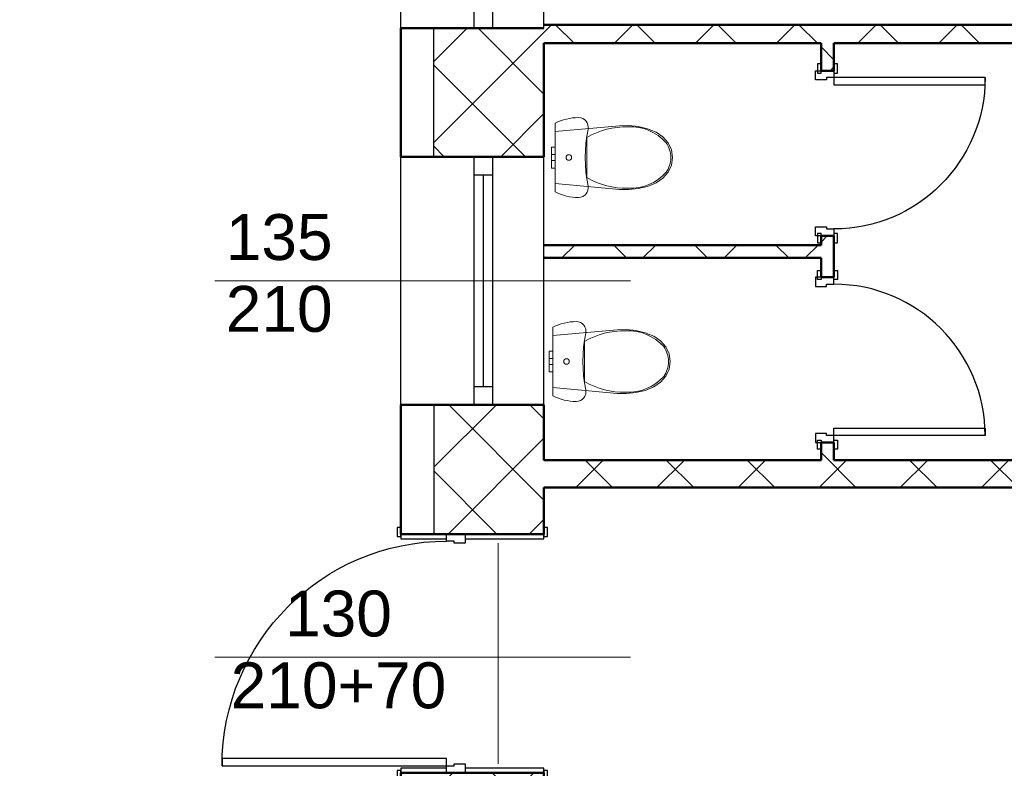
# Model space of a CAD drawing. Header units: millimetres. Extents: x -29624 to 9939, y -6894 to 6495.
# Tile 23 of 243: x -27355 to -26818, y 4919 to 5327. Entities that reach past the tile are written whole.
import ezdxf

# ---------------------------------------------------------------- set-up
doc = ezdxf.new("R2010")
doc.units = ezdxf.units.MM
doc.header["$MEASUREMENT"] = 0
for name, color, linetype in [('2D - Ogólne', 7, 'Continuous'), ('Drzwi Archicad', 7, 'Continuous'), ('Konstrukcja - Ściany zew', 7, 'Continuous'), ('Okna Archicada', 7, 'Continuous'), ('Opisy - Teksty', 7, 'Continuous')]:
    doc.layers.add(name, color=color, linetype=linetype)
for name, color, linetype, lineweight in [('A_sanitarka', 140, 'Continuous', 13), ('A_wymiary', 253, 'Continuous', 9), ('A_ściany istniejące hatch', 82, 'Continuous', 9)]:
    doc.layers.add(name, color=color, linetype=linetype, lineweight=lineweight)
doc.styles.get("Standard").update_dxf_attribs({"font": 'arial.ttf'})
doc.styles.add('STYL_AUTOMATYCZNY_1', font='arial.ttf')
doc.dimstyles.new('1do100', dxfattribs={"dimtxt": 20, "dimasz": 15, "dimexe": 15, "dimexo": 0.625, "dimgap": 6, "dimtad": 1, "dimtxsty": 'Standard', "dimblk": 'ARCHTICK', "dimcen": 2.5, "dimadec": 0, "dimazin": 0, "dimtfac": 1, "dimtmove": 0, "dimatfit": 3, "dimldrblk": 'OBLIQUE', "dimfxl": 15, "dimfxlon": 1, "dimarcsym": 0})

# ---------------------------------------------------------------- blocks, each defined once
blk = doc.blocks.new('Okno 27_2')
at = {"layer": 'Okna Archicada', "color": 7, "linetype": 'Continuous', "lineweight": 25}
for p, q in [((-675, 400), (675, 400)), ((-675, 0), (-575.0000000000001, 0)), ((-575.0000000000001, 0), (-575.0000000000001, -100)), ((-575.0000000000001, 0), (575.0000000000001, 0)), ((575.0000000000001, -100), (575.0000000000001, 0)), ((575.0000000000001, 0), (675, 0)), ((-575.0000000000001, -50), (575.0000000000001, -50)), ((-575.0000000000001, -100), (-675, -100)), ((575.0000000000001, -100), (-575.0000000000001, -100)), ((675, -100), (575.0000000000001, -100)), ((-675, -380), (675, -380))]:
    blk.add_line(p, q, dxfattribs=at)
at = {"layer": 'Okna Archicada', "color": 7, "linetype": 'Continuous', "lineweight": 50}
for p, q in [((-675, 400), (-675, 0)), ((675, 400), (675, 0)), ((-675, 0), (-675, -100)), ((-675, 0), (-675, -100)), ((675, 0), (675, -100)), ((675, 0), (675, -100)), ((-675, -100), (-675, -380)), ((675, -100), (675, -380))]:
    blk.add_line(p, q, dxfattribs=at)
blk = doc.blocks.new('Drzwi metalowe 27_5')
at = {"layer": 'Drzwi Archicad', "color": 7, "linetype": 'Continuous', "lineweight": 25}
for p, q in [((572.0000000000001, 0), (572, 1224)), ((572, 1224), (612, 1224)), ((612, 1224), (612, 0)), ((-687, 250), (-687, 269)), ((-687, 269), (-637, 269)), ((-637, 269), (-637, 250)), ((637, 269), (687, 269)), ((637, 250), (637, 269)), ((687, 269), (687, 250)), ((-637, 250), (-687, 250)), ((-650, 0), (-650, 250)), ((-650, 250), (-625, 250)), ((-625, 250), (-625, 0)), ((625, 0), (625, 250)), ((625, 250), (650, 250)), ((687, 250), (637, 250)), ((650, 250), (650, 0)), ((-625, 0), (-650, 0)), ((-612, 0), (-650, 0)), ((-650, 0), (-650, -100)), ((-612, -40), (-612, 0)), ((612, 0), (572.0000000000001, 0)), ((650, 0), (612, 0)), ((612, 0), (612, -40)), ((650, 0), (625, 0)), ((650, -100), (650, 0)), ((-600, -40), (-612, -40)), ((-600, -100), (-600, -40)), ((612, -40), (600, -40)), ((600, -40), (600, -100)), ((-650, -530), (-650, -100)), ((-650, -100), (-625, -100)), ((-650, -100), (-600, -100)), ((-625, -100), (-625, -530)), ((600, -100), (650, -100)), ((625, -530), (625, -100)), ((625, -100), (650, -100)), ((650, -100), (650, -530)), ((-687, -549), (-687, -530)), ((-687, -530), (-637, -530)), ((-625, -530), (-650, -530)), ((-637, -530), (-637, -549)), ((650, -530), (625, -530)), ((637, -530), (687, -530)), ((637, -549), (637, -530)), ((687, -530), (687, -549)), ((-637, -549), (-687, -549)), ((687, -549), (637, -549))]:
    blk.add_line(p, q, dxfattribs=at)
at = {"layer": 'Drzwi Archicad', "color": 7, "linetype": 'Continuous', "lineweight": 50}
for p, q in [((-650, 250), (-687, 250)), ((-650, 250), (-687, 250)), ((-650, 250), (-650, 0)), ((-650, 250), (-650, 0)), ((-650, 250), (-650, 0)), ((650, 250), (650, 0)), ((650, 250), (650, 0)), ((650, 250), (650, 0)), ((650, 250), (687, 250)), ((650, 250), (687, 250)), ((-650, 0), (-650, -100)), ((-650, 0), (-650, -100)), ((650, 0), (650, -100)), ((650, 0), (650, -100)), ((-650, -100), (-650, -530)), ((-650, -100), (-650, -530)), ((650, -100), (650, -530)), ((650, -100), (650, -530)), ((-650, -530), (-687, -530)), ((-650, -530), (-687, -530)), ((650, -530), (687, -530)), ((650, -530), (687, -530))]:
    blk.add_line(p, q, dxfattribs=at)
at = {"layer": 'Drzwi Archicad', "color": 7, "linetype": 'Continuous', "lineweight": 25}
blk.add_arc((612, 0), 1224, 90, 180, dxfattribs=at)
blk = doc.blocks.new('Ściana_11_1', base_point=(-17472.26123587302, 24720))
at = {"layer": 'Konstrukcja - Ściany zew', "color": 7, "linetype": 'Continuous', "lineweight": 50}
for p, q in [((-18252.26123587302, 20020.96329539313), (-17852.26123587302, 20020.96329539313)), ((-17852.26123587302, 20020.96329539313), (-17752.26123587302, 20020.96329539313)), ((-17752.26123587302, 20020.96329539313), (-17472.26123587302, 20020.96329539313)), ((-18252.26123587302, 19321.1634551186), (-17852.26123587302, 19321.1634551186)), ((-17852.26123587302, 19321.1634551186), (-17752.26123587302, 19321.1634551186)), ((-17752.26123587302, 19321.1634551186), (-17472.26123587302, 19321.1634551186)), ((-18252.26123587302, 17971.1634551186), (-17852.26123587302, 17971.1634551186)), ((-17852.26123587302, 17971.1634551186), (-17752.26123587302, 17971.1634551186)), ((-17752.26123587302, 17971.1634551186), (-17472.26123587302, 17971.1634551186)), ((-18252.26123587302, 17266.36361484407), (-18252.26123587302, 17303.36361484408)), ((-17472.26123587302, 17266.36361484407), (-17472.26123587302, 17303.36361484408)), ((-18252.26123587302, 17266.36361484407), (-18002.26123587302, 17266.36361484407)), ((-18252.26123587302, 17266.36361484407), (-18002.26123587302, 17266.36361484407)), ((-18002.26123587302, 17266.36361484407), (-17902.26123587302, 17266.36361484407)), ((-17902.26123587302, 17266.36361484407), (-17472.26123587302, 17266.36361484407))]:
    blk.add_line(p, q, dxfattribs=at)
at = {"layer": 'Konstrukcja - Ściany zew', "color": 7, "linetype": 'Continuous', "lineweight": 50, "flags": 128}
for points in [[(-18252.26123587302, 20020.96329539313), (-18252.26123587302, 19321.1634551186)], [(-17472.26123587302, 19321.1634551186), (-17472.26123587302, 19939.99999999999)], [(-18252.26123587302, 17971.1634551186), (-18252.26123587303, 17266.36361484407)], [(-17472.26123587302, 17670), (-17472.26123587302, 17971.1634551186)], [(-17472.26123587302, 17266.36361484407), (-17472.26123587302, 17520)]]:
    blk.add_lwpolyline(points, dxfattribs=at)
at = {"layer": 'Drzwi Archicad', "color": 21, "linetype": 'Continuous', "lineweight": 13, "true_color": 0xff9955, "xscale": -1, "zscale": 1000, "rotation": 89.99999999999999}
blk.add_blockref('Drzwi metalowe 27_5', (-18002.26123587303, 16616.36361484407), dxfattribs=at)
at = {"layer": 'Okna Archicada', "color": 21, "linetype": 'Continuous', "lineweight": 13, "true_color": 0xff9955, "zscale": 1000, "rotation": 89.99999999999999}
for p in [(-17852.26123587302, 20695.96329539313), (-17852.26123587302, 18646.1634551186)]:
    blk.add_blockref('Okno 27_2', p, dxfattribs=at)
blk = doc.blocks.new('Ściana_30_1', base_point=(-17472.26123587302, 17520))
at = {"layer": 'Konstrukcja - Ściany zew', "color": 7, "linetype": 'Continuous', "lineweight": 50, "flags": 128}
for points in [[(-15962.26123587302, 17670), (-17472.26123587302, 17670)], [(-13333.26123587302, 17670), (-15892.26123587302, 17670)], [(-17472.26123587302, 17520), (-12902.26123348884, 17520)]]:
    blk.add_lwpolyline(points, dxfattribs=at)
blk = doc.blocks.new('Ściana_110_1', base_point=(-17472.26123587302, 19940))
at = {"layer": 'Konstrukcja - Ściany zew', "color": 7, "linetype": 'Continuous', "lineweight": 50, "flags": 128}
for points in [[(-12872.26126686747, 20040), (-17472.26123587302, 20040)], [(-17472.26123587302, 19940), (-15962.26123587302, 19940)], [(-15892.26123587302, 19940), (-13333.26123587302, 19940)]]:
    blk.add_lwpolyline(points, dxfattribs=at)
blk = doc.blocks.new('Ściana_111_1', base_point=(-17472.26123587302, 18770))
at = {"layer": 'Konstrukcja - Ściany zew', "color": 7, "linetype": 'Continuous', "lineweight": 50, "flags": 128}
for points in [[(-15962.26123587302, 18840), (-17472.26123587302, 18840)], [(-17472.26123587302, 18770), (-15962.26123587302, 18770)]]:
    blk.add_lwpolyline(points, dxfattribs=at)
blk = doc.blocks.new('Drzwi metalowe 27_21')
at = {"layer": 'Drzwi Archicad', "color": 7, "linetype": 'Continuous', "lineweight": 25}
for p, q in [((371.9999999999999, 0), (371.9999999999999, 824)), ((371.9999999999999, 824), (411.9999999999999, 824)), ((411.9999999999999, 824), (411.9999999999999, 0)), ((-487, 0), (-487, 19)), ((-487, 19), (-437, 19)), ((-437, 0), (-487, 0)), ((-412.0000000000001, 0), (-450, 0)), ((-450, 0), (-450, -100)), ((-437, 19), (-437, 0)), ((-412.0000000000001, -40), (-412.0000000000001, 0)), ((411.9999999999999, 0), (371.9999999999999, 0)), ((450, 0), (412.0000000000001, 0)), ((412.0000000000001, 0), (412.0000000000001, -40)), ((437, 19), (487, 19)), ((437, 0), (437, 19)), ((487, 0), (437, 0)), ((450, -100), (450, 0)), ((487, 19), (487, 0)), ((-400, -40), (-412.0000000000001, -40)), ((-400, -100), (-400, -40)), ((412.0000000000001, -40), (400, -40)), ((400, -40), (400, -100)), ((-487, -89.00000000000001), (-487, -70)), ((-487, -70), (-437, -70)), ((-437, -89.00000000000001), (-487, -89.00000000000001)), ((-450, -100), (-400, -100)), ((-437, -70), (-437, -89.00000000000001)), ((400, -100), (450, -100)), ((437, -70), (487, -70)), ((437, -89.00000000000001), (437, -70)), ((487, -89.00000000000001), (437, -89.00000000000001)), ((487, -70), (487, -89.00000000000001))]:
    blk.add_line(p, q, dxfattribs=at)
at = {"layer": 'Drzwi Archicad', "color": 7, "linetype": 'Continuous', "lineweight": 50}
for p, q in [((-450, 0), (-487, 0)), ((-450, 0), (-487, 0)), ((-450, 0), (-450, -70)), ((-450, 0), (-450, -70)), ((450, 0), (450, -70)), ((450, 0), (450, -70)), ((450, 0), (487, 0)), ((450, 0), (487, 0)), ((-450, -70), (-487, -70)), ((-450, -70), (-487, -70)), ((450, -70), (487, -70)), ((450, -70), (487, -70))]:
    blk.add_line(p, q, dxfattribs=at)
at = {"layer": 'Drzwi Archicad', "color": 7, "linetype": 'Continuous', "lineweight": 25}
blk.add_arc((411.9999999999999, 0), 824, 90, 180, dxfattribs=at)
blk = doc.blocks.new('Ściana_112_1', base_point=(-15962.26123587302, 19940))
at = {"layer": 'Konstrukcja - Ściany zew', "color": 7, "linetype": 'Continuous', "lineweight": 50}
for p, q in [((-15962.26123587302, 19789.96846352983), (-15962.26123587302, 19826.96846352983)), ((-15892.26123587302, 19789.96846352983), (-15892.26123587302, 19826.96846352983)), ((-15892.26123587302, 19789.96846352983), (-15962.26123587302, 19789.96846352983)), ((-15962.26123587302, 18889.96846352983), (-15962.26123587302, 18852.96846352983)), ((-15892.26123587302, 18889.96846352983), (-15962.26123587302, 18889.96846352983)), ((-15892.26123587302, 18889.96846352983), (-15892.26123587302, 18852.96846352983)), ((-15962.26123587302, 18665.18931810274), (-15962.26123587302, 18702.18931810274)), ((-15892.26123587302, 18665.18931810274), (-15892.26123587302, 18702.18931810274)), ((-15892.26123587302, 18665.18931810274), (-15962.26123587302, 18665.18931810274)), ((-15962.26123587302, 17765.18931810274), (-15962.26123587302, 17728.18931810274)), ((-15892.26123587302, 17765.18931810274), (-15962.26123587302, 17765.18931810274)), ((-15892.26123587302, 17765.18931810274), (-15892.26123587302, 17728.18931810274))]:
    blk.add_line(p, q, dxfattribs=at)
at = {"layer": 'Konstrukcja - Ściany zew', "color": 7, "linetype": 'Continuous', "lineweight": 50, "flags": 128}
for points in [[(-15962.26123587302, 19940), (-15962.26123587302, 19789.96844750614)], [(-15892.26123587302, 19789.96844750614), (-15892.26123587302, 19940)], [(-15962.26123587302, 18889.96845480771), (-15962.26123587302, 18840)], [(-15892.26123587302, 18665.189312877), (-15892.26123587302, 18889.96845480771)], [(-15962.26123587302, 18770), (-15962.26123587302, 18665.189312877)], [(-15962.26123587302, 17765.18932017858), (-15962.26123587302, 17670)], [(-15892.26123587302, 17670), (-15892.26123587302, 17765.18932017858)]]:
    blk.add_lwpolyline(points, dxfattribs=at)
at = {"layer": 'Drzwi Archicad', "color": 21, "linetype": 'Continuous', "lineweight": 13, "true_color": 0xff9955, "xscale": -1, "zscale": 1000, "rotation": 270}
blk.add_blockref('Drzwi metalowe 27_21', (-15892.26123587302, 19339.96846352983), dxfattribs=at)
at = {"layer": 'Drzwi Archicad', "color": 21, "linetype": 'Continuous', "lineweight": 13, "true_color": 0xff9955, "zscale": 1000, "rotation": 270}
blk.add_blockref('Drzwi metalowe 27_21', (-15892.26123587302, 18215.18931810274), dxfattribs=at)
blk = doc.blocks.new('_ArchTick')
at = {"color": 0, "linetype": 'ByBlock', "const_width": 0.15}
blk.add_lwpolyline([(-0.5, -0.5), (0.5, 0.5)], dxfattribs=at)
blk = doc.blocks.new('*D1294')
at = {"layer": 'A_wymiary', "color": 0, "lineweight": -2, "transparency": 16777216}
for p, q in [((-27531.48218655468, 5870.323442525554), (-27561.48218655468, 5870.323442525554)), ((-27546.48218655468, 5870.323442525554), (-27546.48218655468, 2502.323442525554)), ((-27531.48218655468, 2502.323442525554), (-27561.48218655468, 2502.323442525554))]:
    blk.add_line(p, q, dxfattribs=at)
at = {"layer": 'Defpoints', "color": 0, "transparency": 16777216}
for p in [(-27147.05965633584, 5870.323442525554), (-27546.48218655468, 2502.323442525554), (-27087.05965633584, 2502.323442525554)]:
    blk.add_point(p, dxfattribs=at)
at = {"layer": 'A_wymiary', "color": 0, "lineweight": -2, "transparency": 16777216, "xscale": 15, "yscale": 15, "zscale": 15}
for p, rotation in [((-27546.48218655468, 5870.323442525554), 90), ((-27546.48218655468, 2502.323442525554), 270)]:
    blk.add_blockref('_ArchTick', p, dxfattribs=dict(at, rotation=rotation))
at = {"layer": 'A_wymiary', "color": 0, "transparency": 16777216, "insert": (-27562.70046759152, 4186.312638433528), "char_height": 20, "attachment_point": 5, "rotation": 90}
blk.add_mtext('{\\fArial|b0|i0|c238|p34;3368}', dxfattribs=at)
blk = doc.blocks.new('_Oblique')
at = {"color": 0, "linetype": 'ByBlock', "lineweight": -2}
blk.add_line((-0.5, -0.5), (0.5, 0.5), dxfattribs=at)
blk = doc.blocks.new('*D1295')
at = {"layer": 'A_wymiary', "color": 0, "lineweight": -2, "transparency": 16777216}
for p, q in [((-27147.05965633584, 6160.845450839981), (-27147.05965633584, 6190.845450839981)), ((-23199.05965633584, 6160.845450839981), (-23199.05965633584, 6190.845450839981)), ((-27147.05965633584, 6175.845450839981), (-23199.05965633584, 6175.845450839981))]:
    blk.add_line(p, q, dxfattribs=at)
at = {"layer": 'Defpoints', "color": 0, "transparency": 16777216}
for p in [(-23199.05965633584, 6175.845450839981), (-27147.05965633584, 5852.323442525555), (-23199.05965633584, 4880.323442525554)]:
    blk.add_point(p, dxfattribs=at)
at = {"layer": 'A_wymiary', "color": 0, "lineweight": -2, "transparency": 16777216, "xscale": 15, "yscale": 15, "zscale": 15, "rotation": 180}
blk.add_blockref('_ArchTick', (-27147.05965633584, 6175.845450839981), dxfattribs=at)
at = {"layer": 'A_wymiary', "color": 0, "lineweight": -2, "transparency": 16777216, "xscale": 15, "yscale": 15, "zscale": 15}
blk.add_blockref('_ArchTick', (-23199.05965633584, 6175.845450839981), dxfattribs=at)
at = {"layer": 'A_wymiary', "color": 0, "transparency": 16777216, "insert": (-25173.0704544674, 6192.063731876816), "char_height": 20, "attachment_point": 5}
blk.add_mtext('3948', dxfattribs=at)
blk = doc.blocks.new('WC 27')
for p, q in [((-57.00000000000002, 19.99999999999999), (-40.30508652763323, 19.99999999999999)), ((-57.00000000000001, -1.396097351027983e-14), (-57.00000000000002, 19.99999999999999)), ((-40.30508652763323, 19.99999999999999), (-16, 19.99999999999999)), ((-16.00000000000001, 20), (-11.31370849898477, 20)), ((-16, -3.918869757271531e-15), (-16.00000000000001, 20)), ((-11.31370849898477, 20), (-5.204170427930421e-15, 20)), ((-5.204170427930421e-15, 20), (11.31370849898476, 20)), ((0, -9.797174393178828e-16), (11.31370849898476, 2.078294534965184e-15)), ((11.31370849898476, 20), (16, 20)), ((11.31370849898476, 2.078294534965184e-15), (16, 3.918869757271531e-15)), ((16, 3.918869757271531e-15), (16, 20)), ((16, 20), (40.30508652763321, 20.00000000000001)), ((16, 8.344386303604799e-16), (40.30508652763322, 7.403924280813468e-15)), ((40.30508652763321, 20.00000000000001), (57.00000000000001, 20.00000000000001)), ((40.30508652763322, 7.403924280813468e-15), (57.00000000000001, 1.396097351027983e-14)), ((57.00000000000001, 1.396097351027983e-14), (57.00000000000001, 20.00000000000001)), ((-57.00000000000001, -1.396097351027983e-14), (-40.30508652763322, -1.233987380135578e-14)), ((-40.30508652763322, -1.233987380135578e-14), (-16, -7.003300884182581e-15)), ((-16, -3.918869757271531e-15), (-11.31370849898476, -3.463824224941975e-15)), ((-11.31370849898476, -3.463824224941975e-15), (0, -9.797174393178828e-16)), ((0, -173.043128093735), (-108.9414490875, -173.043128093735)), ((108.94192722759, -173.0439845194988), (0, -173.043128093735))]:
    blk.add_line(p, q)
at = {"flags": 128}
for points in [[(-186.7682631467, 0), (-193.8693581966, -15.0746413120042), (-200.0738475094, -30.5397014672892), (-205.3603698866, -46.34193640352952), (-209.7107245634, -62.42694121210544), (-213.1099338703, -78.73933744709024), (-215.5462948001, -95.22296378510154), (-217.0114192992, -111.8210693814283), (-217.5002631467, -128.4765092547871), (-216.2173727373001, -140.0108815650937), (-212.4322594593, -150.9820926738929), (-206.3296959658, -160.8545761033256), (-198.2075826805, -169.1464004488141), (-188.4624056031, -175.4527951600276), (-177.5698815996, -179.4659096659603), (-166.0617359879, -180.989841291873), (-154.4997460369, -179.9501983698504), (-116.2154201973, -173.1684674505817), (-77.63938685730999, -168.3121815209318), (-38.86847430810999, -165.3935301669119), (0, -164.4198393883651), (38.86847430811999, -165.3935301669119), (77.63938685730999, -168.3121815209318), (116.2154201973, -173.1684674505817), (154.4997460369, -179.9501983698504), (166.0617359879, -180.989841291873), (177.5698815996, -179.4659096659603), (188.4624056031, -175.4527951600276), (198.2075826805, -169.1464004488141), (206.3296959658, -160.8545761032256), (212.4322594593, -150.9820926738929), (216.2173727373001, -140.0108815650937), (217.5002631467, -128.4765092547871), (217.0114192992, -111.8210693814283), (215.5462948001, -95.22296378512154), (213.1099338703, -78.73933744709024), (209.7107245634, -62.42694121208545), (205.3603698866, -46.34193640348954), (200.0738475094, -30.53970146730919), (193.8693581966, -15.0746413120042), (186.7682631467, 0)], [(-169.4236422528, -453.4253930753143), (-157.0185212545, -503.1720699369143), (-137.9976229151, -550.1101050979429), (-112.3998459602, -587.3056767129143), (-79.35704269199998, -615.8237892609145), (-41.04853310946, -633.7835462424), (0, -640.0005631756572), (41.04853310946, -633.7835462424), (79.35704269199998, -615.8237892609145), (112.3998459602, -587.3056767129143), (137.9976229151, -550.1101050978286), (157.0185212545, -503.1720699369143), (169.4236422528, -453.4253930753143), (174.911377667, -402.0795756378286), (173.3483030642, -350.3829989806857), (140.9747959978, 0), (-140.9747959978, 0), (-173.3483030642, -350.3829989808), (-174.911377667, -402.0795756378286)]]:
    blk.add_lwpolyline(points, close=True, dxfattribs=at)
blk.add_ellipse((0, -74.97928748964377), major_axis=(15.00000000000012, 0), ratio=0.9997238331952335)
for centre, major_axis, ratio, start_param, end_param in [((258.0954531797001, -387.9368792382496), (2.605531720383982e-14, 425.5156216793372), 0.999376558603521, 1.04139159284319, 1.594412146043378), ((-258.0954531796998, -387.9368792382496), (2.605531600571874e-14, 425.515602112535), 0.999376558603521, 4.688770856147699, 5.241791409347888), ((89.46048916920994, -412.3034721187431), (1.574013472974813e-14, 257.0559077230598), 0.999376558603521, 1.515065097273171, 2.415653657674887), ((-89.46048916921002, -412.3034721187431), (1.574012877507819e-14, 257.0558104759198), 0.999376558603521, 3.867527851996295, 4.76811641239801), ((0.8128152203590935, -492.7552085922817), (8.48730025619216e-15, 138.6081319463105), 0.9993765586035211, 2.509088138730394, 3.135731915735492), ((-0.8118348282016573, -492.7582364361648), (8.487114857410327e-15, 138.6051041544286), 0.9993765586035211, 3.147453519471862, 3.774097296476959)]:
    blk.add_ellipse(centre, major_axis=major_axis, ratio=ratio, start_param=start_param, end_param=end_param)

msp = doc.modelspace()

# ---------------------------------------------------------------- hatches: boundary and pattern name
at = {"layer": 'A_ściany istniejące hatch'}
h = msp.add_hatch(dxfattribs=at)
h.set_pattern_fill('NET', color=256, scale=250, angle=45)
h.set_pattern_definition([(45, (7385.571392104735, 0), (-22.09708691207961, 22.09708691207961), []), (135, (7385.571392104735, 0), (-22.09708691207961, -22.09708691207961), [])])
h.paths.add_polyline_path([(-24601.05965633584, 5156.323444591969), (-24559.05965633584, 5156.323441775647), (-24559.05965633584, 4894.323442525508), (-24349.05965633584, 4894.323442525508), (-24349.05965633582, 4852.323442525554), (-24601.05965633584, 4852.323442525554)], flags=16)
h.paths.add_polyline_path([(-24007.05800551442, 4880.323442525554), (-24007.05800551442, 4820.323442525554), (-24127.05965633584, 4820.323442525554), (-24127.05965633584, 4660.323442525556), (-24187.05965633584, 4660.323442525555), (-24187.05965633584, 4852.323442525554), (-24229.05965633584, 4852.323442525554), (-24229.05965633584, 4894.323442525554), (-24225.05965633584, 4894.323442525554), (-24225.05965633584, 5553.323442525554), (-24559.05965633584, 5553.323442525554), (-24559.05965633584, 5507.323442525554), (-24601.05965633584, 5507.323442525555), (-24601.05965633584, 5597.323442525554), (-24143.05965633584, 5597.323442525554), (-24143.05965931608, 5553.323442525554), (-24181.05965633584, 5553.323442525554), (-24181.05965633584, 4880.323442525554)], flags=17)
h.paths.add_polyline_path([(-23403.05965633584, 4880.323442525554), (-23261.05965633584, 4880.323442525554), (-23261.05965633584, 4942.323442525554), (-23217.05965633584, 4942.323442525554), (-23217.05965633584, 4657.323445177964), (-23277.05965633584, 4657.323445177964), (-23277.05965633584, 4820.323442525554), (-23403.05965633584, 4820.323442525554)], flags=17)
h.paths.add_polyline_path([(-23360.05965633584, 4000.323442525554), (-23277.05965633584, 4000.323442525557), (-23277.05965633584, 4115.323445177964), (-23217.05965633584, 4115.323445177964), (-23217.05965633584, 3942.323442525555), (-23277.05965633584, 3942.323442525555), (-23277.05965633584, 3975.323442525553), (-23360.05965633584, 3975.323442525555)], flags=17)
h.paths.add_polyline_path([(-23717.05965633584, 4570.323442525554), (-23687.05965633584, 4570.323442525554), (-23687.05965633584, 4540.323442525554), (-23717.05965633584, 4540.323442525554)], flags=17)
h.paths.add_polyline_path([(-23717.05965633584, 4276.323442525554), (-23687.05965633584, 4276.323442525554), (-23687.05965633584, 4306.323442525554), (-23717.05965633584, 4306.323442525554)], flags=17)
h.paths.add_polyline_path([(-24205.05965633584, 2730.323442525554), (-24145.05965633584, 2730.323442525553), (-24145.05965633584, 2570.323442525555), (-23907.05965633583, 2570.323442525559), (-23907.05965633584, 2750.323442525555), (-23847.05965633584, 2750.323442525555), (-23847.05965633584, 2570.323442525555), (-23277.05965633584, 2570.323442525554), (-23277.05965633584, 2720.323442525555), (-23217.05965633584, 2720.323442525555), (-23217.05965633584, 2510.323442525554), (-24205.05965633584, 2510.323442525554)])
h.paths.add_polyline_path([(-26687.05965227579, 5880.323442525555), (-26474.05965633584, 5880.32344487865), (-26474.05966137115, 5974.357659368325), (-26449.05965901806, 5974.35765319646), (-26449.05965901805, 5855.323442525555), (-26687.05965227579, 5855.323442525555)], flags=17)
h.paths.add_polyline_path([(-26054.05965633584, 5854.668952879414), (-26019.05965633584, 5854.668952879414), (-26019.05965633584, 5974.35765319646), (-26054.05965633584, 5974.35765319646)], flags=17)
h.paths.add_polyline_path([(-25764.05965630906, 4030.323442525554), (-25694.05966801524, 4030.323442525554), (-25694.05966801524, 3970.323442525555), (-25764.05965630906, 3970.323442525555)], flags=17)
h.paths.add_polyline_path([(-25354.05965630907, 4030.323442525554), (-25284.05965630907, 4030.323442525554), (-25284.05965630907, 3970.323442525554), (-25354.05965630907, 3970.323442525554)], flags=17)
h.paths.add_polyline_path([(-24913.05965630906, 4030.323442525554), (-24845.05966801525, 4030.323442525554), (-24845.05966801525, 3970.323442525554), (-24913.05965630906, 3970.323442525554)], flags=17)
h.paths.add_polyline_path([(-24710.05965630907, 4030.323442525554), (-24629.05966801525, 4030.323442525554), (-24629.05966801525, 3970.323442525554), (-24710.05965630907, 3970.323442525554)], flags=17)
h.paths.add_polyline_path([(-24127.05965633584, 4530.323438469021), (-24187.05965633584, 4530.323438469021), (-24187.05965633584, 4454.323442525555), (-24127.05965633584, 4454.323442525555)], flags=17)
h.paths.add_polyline_path([(-24559.05965633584, 5377.323440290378), (-24601.05965633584, 5377.323440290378), (-24601.05965633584, 5286.323444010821), (-24559.05965633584, 5286.323444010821)], flags=16)
h.paths.add_polyline_path([(-24013.05965633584, 5597.323442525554), (-23879.05965633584, 5597.323442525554), (-23879.05965633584, 5553.323442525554), (-24013.05965633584, 5553.323442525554)], flags=17)
h.paths.add_polyline_path([(-23261.05965633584, 5277.323444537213), (-23217.05965633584, 5277.323444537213), (-23217.05965633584, 5352.323442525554), (-23261.05965633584, 5352.323442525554)], flags=17)
h.paths.add_polyline_path([(-23261.05965633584, 5072.323442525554), (-23217.05965633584, 5072.323442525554), (-23217.05965633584, 5147.323442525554), (-23261.05965633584, 5147.323442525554)], flags=17)
h.paths.add_polyline_path([(-23277.05965633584, 4451.32344741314), (-23217.05965633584, 4451.32344741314), (-23217.05965633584, 4527.323445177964), (-23277.05965633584, 4527.323445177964)], flags=17)
h.paths.add_polyline_path([(-23277.05965633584, 4245.32344741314), (-23217.05965633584, 4245.32344741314), (-23217.05965633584, 4321.323445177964), (-23277.05965633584, 4321.323445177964)], flags=17)
h.paths.add_polyline_path([(-23277.05965633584, 3737.323444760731), (-23217.05965633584, 3737.323444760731), (-23217.05965633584, 3812.323442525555), (-23277.05965633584, 3812.323442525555)], flags=17)
h.paths.add_polyline_path([(-23277.05965633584, 3532.323444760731), (-23217.05965633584, 3532.323444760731), (-23217.05965633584, 3607.323442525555), (-23277.05965633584, 3607.323442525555)], flags=17)
h.paths.add_polyline_path([(-23277.05965633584, 3060.32344476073), (-23217.05965633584, 3060.32344476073), (-23217.05965633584, 3130.323442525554), (-23277.05965633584, 3130.323442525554)], flags=17)
h.paths.add_polyline_path([(-23217.05965633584, 2855.323442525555), (-23277.05965633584, 2855.323442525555), (-23277.05965633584, 2925.323442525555), (-23217.05965633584, 2925.323442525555)], flags=17)
h.paths.add_polyline_path([(-24502.05965659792, 2970.323442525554), (-24432.05965633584, 2970.323442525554), (-24432.05965633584, 2910.323442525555), (-24502.05965659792, 2910.323442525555)], flags=17)
h.paths.add_polyline_path([(-24707.05965633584, 2910.323442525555), (-24637.05965633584, 2910.323442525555), (-24637.05965633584, 2970.323442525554), (-24707.05965633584, 2970.323442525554)], flags=17)
h.paths.add_polyline_path([(-24912.05965659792, 2970.323442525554), (-24842.05965633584, 2970.323442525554), (-24842.05965633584, 2910.323442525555), (-24912.05965659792, 2910.323442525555)], flags=17)
h.paths.add_polyline_path([(-25169.05965633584, 2910.323442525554), (-25047.05966804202, 2910.323442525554), (-25047.05966804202, 2970.323442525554), (-25169.05965633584, 2970.323442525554)], flags=17)
h.paths.add_polyline_path([(-25374.05965659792, 2970.323442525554), (-25304.05965633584, 2970.323442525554), (-25304.05965633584, 2910.323442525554), (-25374.05965659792, 2910.323442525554)], flags=17)
h.paths.add_polyline_path([(-25579.05965633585, 2910.323442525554), (-25509.05965633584, 2910.323442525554), (-25509.05965633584, 2970.323442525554), (-25579.05965633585, 2970.323442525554)], flags=17)
h.paths.add_polyline_path([(-25784.05965659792, 2970.323442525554), (-25714.05965633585, 2970.323442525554), (-25714.05965633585, 2910.323442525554), (-25784.05965659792, 2910.323442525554)], flags=17)
h.paths.add_polyline_path([(-23895.05965633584, 2970.323442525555), (-23981.55965633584, 2970.323442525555), (-23981.54424533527, 2910.323442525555), (-23907.05965633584, 2910.323442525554), (-23907.05965633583, 2860.323442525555), (-23847.05965633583, 2860.323442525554), (-23847.05965633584, 3103.823442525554), (-23895.05965633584, 3103.823442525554)], flags=17)
h.paths.add_polyline_path([(-24091.55965633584, 2970.323442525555), (-24091.54424533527, 2910.323442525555), (-24145.05965633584, 2910.323442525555), (-24145.05965633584, 2870.323442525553), (-24205.05965633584, 2870.323442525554), (-24205.05965633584, 2910.323442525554), (-24297.05965633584, 2910.323442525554), (-24297.05965633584, 2970.323442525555)], flags=17)
h.paths.add_polyline_path([(-26079.05965633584, 2864.323442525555), (-26019.05965633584, 2864.323442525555), (-26019.05965633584, 2910.323442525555), (-25919.05965633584, 2910.323442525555), (-25919.05966804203, 2970.323442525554), (-26079.05965633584, 2970.323442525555)], flags=17)
h.paths.add_polyline_path([(-24289.05965630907, 4030.323442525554), (-24187.05965633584, 4030.323442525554), (-24187.05965633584, 4324.323442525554), (-24127.05965633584, 4324.32343846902), (-24127.05965633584, 4000.323442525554), (-24110.05965633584, 4000.323442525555), (-24110.05965633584, 3975.323442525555), (-24127.05965633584, 3975.323442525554), (-24127.05965633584, 3620.323442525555), (-24100.05965633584, 3620.323442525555), (-24100.05965633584, 3540.323442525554), (-24127.05965633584, 3540.323442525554), (-24127.05965633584, 3320.323442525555), (-24302.55965633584, 3320.323442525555), (-24302.55965633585, 3368.323442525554), (-24167.05965633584, 3368.323442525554), (-24167.05965633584, 3970.323442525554), (-24289.05965657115, 3970.323442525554)], flags=17)
h.paths.add_polyline_path([(-24494.05965630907, 4030.323442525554), (-24424.05965630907, 4030.323442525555), (-24424.05965630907, 3970.323442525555), (-24457.05965633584, 3970.323442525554), (-24457.05965633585, 3804.323442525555), (-24489.05965633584, 3804.323445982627), (-24489.05965633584, 3970.323442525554), (-24494.05965630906, 3970.323442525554)], flags=17)
h.paths.add_polyline_path([(-24736.05965633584, 3368.323442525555), (-24489.05965633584, 3368.323442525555), (-24489.05965633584, 3518.323447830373), (-24457.05965633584, 3518.3234443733), (-24457.05965633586, 3368.323442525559), (-24412.55965633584, 3368.323442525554), (-24412.55965633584, 3320.323442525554), (-24736.05965633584, 3320.323442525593)], flags=17)
h.paths.add_polyline_path([(-25725.05965633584, 3368.323442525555), (-25725.05965633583, 3320.323442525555), (-25485.05965633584, 3320.323442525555), (-25485.05965633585, 3368.323442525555), (-25489.05965630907, 3368.323442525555), (-25489.05965630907, 3460.323442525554), (-25517.05965630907, 3460.323442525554), (-25517.05965630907, 3368.323442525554)], flags=17)
h.paths.add_polyline_path([(-26079.05965633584, 4061.323442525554), (-26019.05965633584, 4061.323442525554), (-26019.05965633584, 4030.323442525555), (-25899.05965630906, 4030.323442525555), (-25899.05966801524, 3970.323442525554), (-26039.05965633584, 3970.323442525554), (-26039.05965633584, 3368.323442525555), (-25835.05965633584, 3368.323442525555), (-25835.05965633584, 3320.323442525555), (-26079.05965633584, 3320.323442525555)], flags=17)
h.paths.add_polyline_path([(-26019.05965633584, 4357.738516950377), (-26079.05965633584, 4357.738516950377), (-26079.05965633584, 4201.323453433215), (-26019.05965633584, 4201.323453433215)], flags=17)
h.paths.add_polyline_path([(-26019.05965633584, 4572.297004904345), (-26079.05965633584, 4572.297004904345), (-26079.05965633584, 4492.738518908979), (-26019.05965633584, 4492.738518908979)], flags=17)
h.paths.add_polyline_path([(-26019.05965633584, 4787.323442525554), (-26079.05965633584, 4787.323442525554), (-26079.05965633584, 4707.297013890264), (-26019.05965633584, 4707.297013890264)], flags=17)
h.paths.add_polyline_path([(-26019.05965633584, 5107.323442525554), (-26079.05965633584, 5107.323442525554), (-26079.05965633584, 4922.323442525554), (-26019.05965633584, 4922.323442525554)], flags=17)
h.paths.add_polyline_path([(-26019.05965633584, 5312.323442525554), (-26079.05965633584, 5312.323442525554), (-26079.05965633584, 5242.323455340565), (-26019.05965633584, 5242.323455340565)], flags=17)
h.paths.add_polyline_path([(-26019.05965633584, 5527.323442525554), (-26079.05965633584, 5527.323442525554), (-26079.05965633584, 5447.323442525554), (-26019.05965633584, 5447.323442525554)], flags=17)
h.paths.add_polyline_path([(-27069.05965633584, 5252.439788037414), (-27129.05965633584, 5252.439788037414), (-27129.05965633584, 5322.419772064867), (-27069.05965633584, 5322.419772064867), (-27069.05965633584, 5324.323442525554), (-26609.05965633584, 5324.323442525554), (-26609.05965633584, 5314.323442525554), (-26640.15965633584, 5314.323442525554), (-26640.15965633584, 5238.323442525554), (-26655.15965633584, 5238.323442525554), (-26655.15965633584, 5314.323442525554), (-26911.05965633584, 5314.323442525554), (-26911.05965633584, 5299.320287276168), (-26918.05965633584, 5299.320287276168), (-26918.05965633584, 5314.323442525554), (-27069.05965633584, 5314.323442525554)])
h.paths.add_polyline_path([(-27069.05965633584, 5197.323442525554), (-27069.05965633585, 5204.323442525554), (-26918.05965633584, 5204.323442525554), (-26918.05965633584, 5209.320288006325), (-26911.05965633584, 5209.320288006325), (-26911.05965633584, 5186.842374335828), (-26918.05965633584, 5186.842373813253), (-26918.05965633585, 5197.323442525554)], flags=17)
h.paths.add_polyline_path([(-27129.05965633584, 5117.439788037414), (-27069.05965633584, 5117.439788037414), (-27069.05965633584, 5087.323442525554), (-26918.05965633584, 5087.323442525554), (-26918.05965633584, 5096.842374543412), (-26911.05965633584, 5096.842374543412), (-26911.05965633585, 5087.323442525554), (-26655.15965633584, 5087.323442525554), (-26655.15965633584, 5143.323442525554), (-26640.15965633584, 5143.323442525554), (-26640.15965633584, 5087.323442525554), (-26612.05965609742, 5087.323442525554), (-26612.05965633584, 5072.323442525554), (-27069.05965633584, 5072.323442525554), (-27069.05965633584, 5046.959804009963), (-27129.05965633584, 5046.959804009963)])
h.paths.add_polyline_path([(-27129.05965633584, 4916.959804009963), (-27069.05965633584, 4916.959804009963), (-27069.05965633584, 4872.323442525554), (-26477.05965633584, 4872.323442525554), (-26477.05965633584, 4889.588796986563), (-26429.05965633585, 4889.588796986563), (-26429.05965633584, 4560.322612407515), (-26477.05965633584, 4560.322612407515), (-26477.05965633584, 4832.323442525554), (-27069.05965633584, 4832.323442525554), (-27069.05965633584, 4754.452296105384), (-27129.05965633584, 4754.452296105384)])
h.paths.add_polyline_path([(-27129.05965633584, 4414.472312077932), (-27069.05965633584, 4414.472312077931), (-27069.05965633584, 4392.323442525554), (-26477.05965633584, 4392.323442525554), (-26477.05965633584, 4450.322612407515), (-26429.05965633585, 4450.322612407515), (-26429.05965633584, 4053.322612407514), (-26477.05965633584, 4053.322612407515), (-26477.05965633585, 4367.323442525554), (-27069.05965633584, 4367.323442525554), (-27069.05965633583, 4344.256026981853), (-27129.05965633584, 4344.256026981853)])
h.paths.add_polyline_path([(-27129.05965633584, 4000.125357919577), (-27069.05965633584, 4000.125357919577), (-27069.05965633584, 3930.323442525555), (-26477.05965633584, 3930.323442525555), (-26477.05965633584, 3943.322612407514), (-26429.05965633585, 3943.322612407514), (-26429.05965633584, 3884.684373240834), (-26477.05965633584, 3884.684373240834), (-26477.05965633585, 3887.323442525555), (-27069.05965633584, 3887.323442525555), (-27069.05965633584, 3835.125357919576), (-27129.05965633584, 3835.125357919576)])
h.paths.add_polyline_path([(-27129.05965633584, 3700.125357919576), (-27069.05965633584, 3700.125357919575), (-27069.05965633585, 3645.543180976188), (-27010.05965633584, 3645.543180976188), (-27010.05965633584, 3787.240861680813), (-27000.69587569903, 3787.240861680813), (-27000.69587692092, 3781.240861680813), (-27004.05965633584, 3781.240861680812), (-27004.05965633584, 3645.543180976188), (-26907.05965633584, 3645.543180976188), (-26907.05965633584, 3781.240861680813), (-26911.69587692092, 3781.240861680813), (-26911.69587692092, 3787.240861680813), (-26896.5144484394, 3787.240861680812), (-26896.5144484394, 3781.240861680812), (-26901.05965633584, 3781.240861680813), (-26901.05965633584, 3645.543180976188), (-26804.05965633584, 3645.543180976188), (-26804.05965633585, 3781.240861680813), (-26807.5144484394, 3781.240861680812), (-26807.51444953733, 3787.240861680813), (-26798.05965633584, 3787.240861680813), (-26798.05965633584, 3752.240861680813), (-26793.88796868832, 3752.240861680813), (-26793.88796868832, 3746.240861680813), (-26798.05965633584, 3746.240861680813), (-26798.05965633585, 3645.543180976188), (-26630.05965633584, 3645.543180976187), (-26630.05965633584, 3746.240861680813), (-26704.88796654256, 3746.240861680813), (-26704.88796753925, 3752.240861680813), (-26624.05965633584, 3752.240861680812), (-26624.05965633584, 3645.543180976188), (-26477.05965633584, 3645.543180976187), (-26477.05965633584, 3774.684373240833), (-26429.05965633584, 3774.684373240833), (-26429.05965633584, 3627.829504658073), (-26477.05965633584, 3627.829504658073), (-26477.05965633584, 3630.543180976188), (-26624.05965633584, 3630.543180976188), (-26624.05965633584, 3588.24317934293), (-26630.05965633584, 3588.243180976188), (-26630.05965633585, 3630.543180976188), (-27069.05965633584, 3630.543180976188), (-27129.05965633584, 3630.543180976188)])
h.paths.add_polyline_path([(-27129.05965633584, 4549.472312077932), (-27069.05965633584, 4549.472312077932), (-27069.05965633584, 4619.452296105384), (-27129.05965633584, 4619.452296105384)])
h.paths.add_polyline_path([(-27129.05965633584, 4135.125357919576), (-27069.05965633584, 4135.125357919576), (-27069.05965633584, 4209.256026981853), (-27129.05965633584, 4209.256026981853)], flags=17)
h.paths.add_polyline_path([(-27129.05965633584, 3425.563196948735), (-27069.05965633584, 3425.563196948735), (-27069.05965633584, 3495.543180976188), (-27129.05965633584, 3495.543180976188)], flags=17)
h.paths.add_polyline_path([(-27129.05965633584, 3220.583212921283), (-27129.05965633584, 3290.563196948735), (-27069.05965633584, 3290.563196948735), (-27069.05965633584, 3280.563196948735), (-27022.05965633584, 3280.563196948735), (-27022.05965633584, 3451.543196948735), (-27010.8489369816, 3451.543196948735), (-27010.8489369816, 3445.543196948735), (-27016.05965633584, 3445.543196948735), (-27016.05965633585, 3280.563196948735), (-26917.05965633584, 3280.563196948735), (-26917.05965633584, 3445.543196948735), (-26921.84893456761, 3445.543196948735), (-26921.84893456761, 3451.543196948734), (-26906.54779697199, 3451.543196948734), (-26906.54779697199, 3445.543196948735), (-26911.05965633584, 3445.543196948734), (-26911.05965633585, 3280.563196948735), (-26814.05965633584, 3280.563196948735), (-26814.05965633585, 3445.543196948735), (-26817.54779522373, 3445.543196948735), (-26817.54779826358, 3451.543196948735), (-26803.51444971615, 3451.543196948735), (-26803.5144484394, 3445.543196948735), (-26808.05965633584, 3445.543196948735), (-26808.05965633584, 3280.563196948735), (-26711.05965633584, 3280.563196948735), (-26711.05965633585, 3445.543196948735), (-26714.5144484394, 3445.543196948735), (-26714.5144484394, 3451.543196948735), (-26711.05965633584, 3451.543196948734), (-26711.05965633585, 3495.543180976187), (-26630.05965633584, 3495.543180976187), (-26630.05965633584, 3499.243179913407), (-26624.05965633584, 3499.243179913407), (-26624.05965633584, 3485.215646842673), (-26630.05965633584, 3485.215646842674), (-26630.05965633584, 3489.543180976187), (-26705.05965633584, 3489.543180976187), (-26705.05965633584, 3280.563196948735), (-26630.05965633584, 3280.563196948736), (-26630.05965633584, 3396.215642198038), (-26624.05965633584, 3396.21564435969), (-26624.05965633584, 3280.563196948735), (-26477.05965633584, 3280.563196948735), (-26477.05965633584, 3517.829504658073), (-26429.05965633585, 3517.829504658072), (-26429.05965633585, 3084.023442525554), (-26477.05965633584, 3084.023442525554), (-26477.05965633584, 3265.563196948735), (-26624.05965633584, 3265.563196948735), (-26624.05965633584, 3168.053688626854), (-26630.05965633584, 3168.053688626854), (-26630.05965633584, 3265.563196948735), (-26705.05965633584, 3265.563196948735), (-26705.05965633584, 3072.723442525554), (-26630.05965633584, 3072.723442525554), (-26630.05965633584, 3079.05368821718), (-26624.05965633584, 3079.05368821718), (-26624.05965633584, 3063.023443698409), (-26630.05965633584, 3063.023442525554), (-26630.05965633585, 3066.723442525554), (-26711.05965633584, 3066.723442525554), (-26711.05965633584, 3140.323442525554), (-26714.5144484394, 3140.323442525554), (-26714.5144484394, 3146.323442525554), (-26711.05965633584, 3146.323442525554), (-26711.05965633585, 3265.563196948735), (-26808.05965633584, 3265.563196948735), (-26808.05965633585, 3146.323442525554), (-26803.51444929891, 3146.323442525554), (-26803.5144484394, 3140.323442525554), (-26817.54779697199, 3140.323442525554), (-26817.54779522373, 3146.323442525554), (-26814.05965633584, 3146.323442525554), (-26814.05965633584, 3265.563196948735), (-26911.05965633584, 3265.563196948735), (-26911.05965633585, 3146.323442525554), (-26906.54779697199, 3146.323442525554), (-26906.54779697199, 3140.323442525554), (-26921.84893562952, 3140.323442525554), (-26921.84893456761, 3146.323442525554), (-26917.05965633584, 3146.323442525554), (-26917.05965633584, 3265.563196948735), (-27016.05965633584, 3265.563196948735), (-27016.05965633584, 3146.323442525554), (-27010.84893516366, 3146.323442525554), (-27010.8489369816, 3140.323442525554), (-27022.05965633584, 3140.323442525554), (-27022.05965633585, 3265.563196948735), (-27069.05965633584, 3265.563196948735), (-27069.05965633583, 3220.583212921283)])
h.paths.add_polyline_path([(-27009.05965633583, 2829.323442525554), (-27069.05965633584, 2829.323442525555), (-27069.05965633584, 2910.323442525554), (-27129.05965633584, 2910.323442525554), (-27129.05965633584, 3085.583212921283), (-27069.05965633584, 3085.583212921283), (-27069.05965633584, 2970.323442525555), (-26630.05965633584, 2970.323442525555), (-26630.05965633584, 2974.023442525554), (-26624.05965633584, 2974.023443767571), (-26624.05965633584, 2970.323442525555), (-26477.05965633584, 2970.323442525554), (-26477.05965633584, 2974.023442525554), (-26429.05965633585, 2974.023442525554), (-26429.05965633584, 2919.323443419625), (-26454.05965633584, 2919.323442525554), (-26454.05965633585, 2930.323442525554), (-26624.05965633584, 2930.323442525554), (-26624.05965633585, 2925.583212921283), (-26630.05965633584, 2925.583212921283), (-26630.05965633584, 2930.323442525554), (-26814.05965633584, 2930.323442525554), (-26814.05965633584, 2890.070277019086), (-26839.05965633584, 2890.070277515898), (-26839.05965633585, 2930.323442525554), (-27009.05965633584, 2930.323442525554)])
h.paths.add_polyline_path([(-27009.05965633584, 2580.323442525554), (-27009.05965633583, 2619.323442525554), (-27069.05965633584, 2619.323442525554), (-27069.05965633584, 2520.323442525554), (-26019.05965633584, 2520.323442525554), (-26019.05965633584, 2724.323442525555), (-26079.05965633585, 2724.323442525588), (-26079.05965633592, 2580.323442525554)])
edge = h.paths.add_edge_path()
edge.add_line((-23749.05965633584, 5597.323442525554), (-23749.05965991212, 5553.323442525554))
edge.add_line((-23749.05965991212, 5553.323442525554), (-23711.05965633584, 5553.323442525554))
edge.add_line((-23711.05965633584, 5553.323442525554), (-23711.05965633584, 5403.323442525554))
edge.add_line((-23711.05965633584, 5403.323442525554), (-23684.05965633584, 5403.323442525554))
edge.add_line((-23684.05965633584, 5403.323442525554), (-23684.05965633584, 5553.323442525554))
edge.add_line((-23684.05965633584, 5553.323442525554), (-23261.05965633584, 5553.323442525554))
edge.add_line((-23261.05965633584, 5553.323442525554), (-23261.05965633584, 5482.323440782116))
edge.add_line((-23261.05965633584, 5482.323440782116), (-23217.05965633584, 5482.323442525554))
edge.add_line((-23217.05965633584, 5482.323442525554), (-23217.05965633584, 5597.323442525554))
edge.add_line((-23217.05965633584, 5597.323442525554), (-23749.05965633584, 5597.323485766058))
edge.add_line((-27084.05965633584, 5974.357659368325), (-27049.05965633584, 5974.357659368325))
edge.add_line((-27049.05965633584, 5974.357659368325), (-27049.05964925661, 5880.32344487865))
edge.add_line((-27049.05964925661, 5880.32344487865), (-26867.05965633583, 5880.32344487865))
edge.add_line((-26867.05965633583, 5880.32344487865), (-26867.05965218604, 5855.323442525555))
edge.add_line((-26867.05965218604, 5855.323442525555), (-27084.05965633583, 5855.323442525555))
edge.add_line((-27084.05965633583, 5855.323442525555), (-27084.05965633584, 5974.35765319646))
edge.add_line((-25489.05965630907, 3570.323442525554), (-25517.05965630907, 3570.323442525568))
edge.add_line((-25517.05965630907, 3570.323442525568), (-25517.05965624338, 3855.323442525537))
edge.add_line((-25517.05965624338, 3855.323442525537), (-25489.0596563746, 3855.323442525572))
edge.add_line((-25489.0596563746, 3855.323442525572), (-25489.05965617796, 3775.342492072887))
edge.add_line((-25489.05965617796, 3775.342492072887), (-25489.05965630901, 3683.71488578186))
edge.add_line((-25489.05965630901, 3683.71488578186), (-25489.05965630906, 3580.323442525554))
edge.add_line((-25489.05965630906, 3580.323442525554), (-25489.05966801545, 3570.323442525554))
edge.add_line((-26179.05965633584, 5852.323442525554), (-26019.05965633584, 5852.323442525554))
edge.add_line((-26019.05965633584, 5852.323442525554), (-26019.05965633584, 5662.323442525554))
edge.add_line((-26019.05965633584, 5662.323442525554), (-26079.05965633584, 5662.323442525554))
edge.add_line((-26079.05965633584, 5662.323442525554), (-26079.05965633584, 5792.323442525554))
edge.add_line((-26079.05965633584, 5792.323442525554), (-26179.05965633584, 5792.323442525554))
edge.add_line((-26179.05965633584, 5792.323442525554), (-26179.05965821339, 5852.323442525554))
edge.add_line((-26687.05965052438, 5852.323442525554), (-26329.05965633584, 5852.323442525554))
edge.add_line((-26329.05965633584, 5852.323442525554), (-26329.05965633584, 5792.323442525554))
edge.add_line((-26329.05965633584, 5792.323442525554), (-26429.05965633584, 5792.323442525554))
edge.add_line((-26429.05965633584, 5792.323442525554), (-26429.05965633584, 4999.588796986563))
edge.add_line((-26429.05965633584, 4999.588796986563), (-26477.05965633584, 4999.588796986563))
edge.add_line((-26477.05965633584, 4999.588796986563), (-26477.05965633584, 5072.323442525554))
edge.add_line((-26477.05965633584, 5072.323442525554), (-26517.05965299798, 5072.323442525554))
edge.add_line((-26517.05965299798, 5072.323442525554), (-26517.05965633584, 5087.323442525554))
edge.add_line((-26517.05965633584, 5087.323442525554), (-26477.05965633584, 5087.323442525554))
edge.add_line((-26477.05965633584, 5087.323442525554), (-26477.05965633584, 5792.323442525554))
edge.add_line((-26477.05965633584, 5792.323442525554), (-26687.05965141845, 5792.323442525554))
edge.add_line((-26687.05965141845, 5792.323442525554), (-26687.05965633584, 5852.323442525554))
edge.add_line((-26839.05965633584, 2790.070277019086), (-26814.05965633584, 2790.07027602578))
edge.add_line((-26814.05965633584, 2790.07027602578), (-26814.05965633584, 2755.323442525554))
edge.add_line((-26814.05965633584, 2755.323442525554), (-26454.05965633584, 2755.323442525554))
edge.add_line((-26454.05965633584, 2755.323442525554), (-26454.05965633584, 2821.355609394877))
edge.add_line((-26454.05965633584, 2821.355609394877), (-26429.05965633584, 2821.355609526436))
edge.add_line((-26429.05965633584, 2821.355609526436), (-26429.05965633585, 2750.323442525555))
edge.add_line((-26429.05965633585, 2750.323442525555), (-26759.05965633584, 2750.323442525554))
edge.add_line((-26759.05965633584, 2750.323442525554), (-26759.05965633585, 2730.323442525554))
edge.add_line((-26759.05965633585, 2730.323442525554), (-26839.05965633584, 2730.323442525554))
edge.add_line((-26839.05965633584, 2730.323442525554), (-26839.05965396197, 2790.070277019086))
h.paths.add_polyline_path([(-25059.05965633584, 3855.323442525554), (-25099.05965633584, 3855.323442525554), (-25099.05965633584, 3368.323442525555), (-25375.05965633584, 3368.323442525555), (-25375.05965633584, 3320.323442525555), (-24846.05965633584, 3320.323442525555), (-24846.05965633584, 3368.323442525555), (-25059.05965633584, 3368.323442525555)], flags=17)
h.paths.add_polyline_path([(-25099.05965633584, 3955.323442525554), (-25059.05965633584, 3955.323442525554), (-25059.05965633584, 3970.323442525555), (-25048.05965630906, 3970.323442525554), (-25048.05965630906, 4030.323442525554), (-25149.05965630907, 4030.323442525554), (-25149.05965657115, 3970.323442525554), (-25099.05965633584, 3970.323442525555)], flags=17)
h.paths.add_polyline_path([(-23578.05965693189, 4820.323442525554), (-23832.05800551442, 4820.323442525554), (-23832.05800239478, 4880.323442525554), (-23711.05965633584, 4880.323442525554), (-23711.05965633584, 4953.323446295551), (-23684.05965633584, 4953.323446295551), (-23684.05965633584, 4880.323442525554), (-23578.05965693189, 4880.323442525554)], flags=17)
h.paths.add_polyline_path([(-23789.5634736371, 3577.323442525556), (-23779.5634736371, 3577.323442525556), (-23779.5634736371, 3592.323442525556), (-23789.5634736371, 3592.323442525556)], flags=17)
h.paths.add_polyline_path([(-23699.5634736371, 3749.323442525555), (-23684.5634736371, 3749.323442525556), (-23684.5634736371, 3975.323442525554), (-23644.05965633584, 3975.323442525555), (-23644.05965261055, 4000.323442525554), (-24000.05965633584, 4000.323442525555), (-24000.05965633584, 3975.323442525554), (-23939.05965633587, 3975.323442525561), (-23939.05965633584, 3749.323442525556), (-23921.05965633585, 3749.323442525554), (-23921.05965633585, 3759.323442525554), (-23929.05965633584, 3759.323442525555), (-23929.05965633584, 3975.323442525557), (-23789.5634736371, 3975.323442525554), (-23789.5634736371, 3759.323442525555), (-23836.05965762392, 3759.323442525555), (-23836.05965762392, 3749.323442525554), (-23774.56347214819, 3749.323442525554), (-23774.56347214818, 3759.323442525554), (-23779.56347363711, 3759.323442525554), (-23779.5634736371, 3975.323442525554), (-23694.56347363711, 3975.323442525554), (-23694.56347363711, 3759.323442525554), (-23699.5634736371, 3759.323442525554)], flags=17)
h.paths.add_polyline_path([(-23929.05965633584, 3592.323442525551), (-23939.05965633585, 3592.323442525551), (-23939.05965633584, 3368.323442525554), (-23997.05965633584, 3368.323442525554), (-23997.05965633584, 3320.323442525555), (-23895.05965633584, 3320.323442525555), (-23895.05965633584, 3213.823442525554), (-23847.05965633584, 3213.823442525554), (-23847.05965633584, 3320.323442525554), (-23277.05965633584, 3320.323442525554), (-23277.05965633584, 3265.32344476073), (-23217.05965633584, 3265.323442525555), (-23217.05965633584, 3402.323442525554), (-23277.05965633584, 3402.323442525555), (-23277.05965633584, 3368.323442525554), (-23779.5634736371, 3368.323442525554), (-23779.5634736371, 3477.323442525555), (-23789.5634736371, 3477.323442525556), (-23789.5634736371, 3368.323442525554), (-23929.05965633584, 3368.323442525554)], flags=17)
h.paths.add_polyline_path([(-27129.05965633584, 5662.39975609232), (-27069.05965633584, 5662.399756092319), (-27069.05965633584, 5792.323442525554), (-26867.05966393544, 5792.323442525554), (-26867.05966393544, 5852.323442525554), (-27129.05965633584, 5852.323442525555)])
h.paths.add_polyline_path([(-27069.05965633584, 5527.399756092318), (-27129.05965633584, 5527.399756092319), (-27129.05965633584, 5457.419772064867), (-27069.05965633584, 5457.419772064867)])

# ---------------------------------------------------------------- linework, layer by layer
at = {"layer": '2D - Ogólne', "color": 7, "linetype": 'Continuous', "lineweight": 25}
for p, q in [((-27129.05965633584, 5252.439788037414), (-27129.05965633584, 5322.419772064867)), ((-27129.05965633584, 5117.439788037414), (-27129.05965633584, 5046.959804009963))]:
    msp.add_line(p, q, dxfattribs=at)
at = {"layer": '2D - Ogólne', "color": 7, "linetype": 'Continuous', "lineweight": 15}
for p, q in [((-27248.47038514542, 5184.939788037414), (-27021.97975050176, 5184.939788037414)), ((-27094.05965633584, 4921.959804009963), (-27094.05965633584, 5041.959804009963)), ((-27248.47038514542, 4979.959804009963), (-27021.97975050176, 4979.959804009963))]:
    msp.add_line(p, q, dxfattribs=at)

# ---------------------------------------------------------------- block references
at = {"layer": 'A_sanitarka', "color": 7, "xscale": 0.1, "yscale": 0.1, "zscale": 100, "rotation": 89.99999999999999}
for p in [(-27063.0061846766, 5252.025115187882), (-27064.26126535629, 5140.950475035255)]:
    msp.add_blockref('WC 27', p, dxfattribs=at)
at = {"layer": 'Konstrukcja - Ściany zew', "color": 7, "lineweight": 50, "xscale": 0.1, "yscale": 0.1, "zscale": 0.1}
for name, p in [('Ściana_11_1', (-27069.05965633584, 5792.323442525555)), ('Ściana_110_1', (-27069.05965633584, 5314.323442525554)), ('Ściana_112_1', (-26918.05965633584, 5314.323442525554)), ('Ściana_111_1', (-27069.05965633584, 5197.323442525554)), ('Ściana_30_1', (-27069.05965633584, 5072.323442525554))]:
    msp.add_blockref(name, p, dxfattribs=at)

# ---------------------------------------------------------------- texts
at = {"layer": 'Opisy - Teksty', "color": 7, "linetype": 'Continuous', "lineweight": 15, "char_height": 24.99999999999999, "attachment_point": 2, "line_spacing_factor": 0.9382079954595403, "style": 'STYL_AUTOMATYCZNY_1'}
for s, insert in [('\\A1;135\\P210', (-27213.33038828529, 5221.223711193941)), ('\\A1;130\\P210+70', (-27181.01771486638, 5016.243727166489))]:
    msp.add_mtext(s, dxfattribs=dict(at, insert=insert))

# ---------------------------------------------------------------- dimensions: what is measured, and where the dimension line sits
at = {"layer": 'A_wymiary'}
dim = msp.add_linear_dim(base=(-23199.05965633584, 6175.845450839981), p1=(-27147.05965633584, 5852.323442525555), p2=(-23199.05965633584, 4880.323442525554), dimstyle='1do100', dxfattribs=at)
dim.commit()
dim.dimension.update_dxf_attribs({"geometry": '*D1295', "text_midpoint": (-25173.0704544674, 6175.845450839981), "dimtype": 160})
dim = msp.add_linear_dim(base=(-27546.48218655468, 2502.323442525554), p1=(-27147.05965633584, 5870.323442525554), p2=(-27087.05965633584, 2502.323442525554), angle=270, text='{\\fArial|b0|i0|c238|p34;<>}', dimstyle='1do100', dxfattribs=at)
dim.commit()
dim.dimension.update_dxf_attribs({"geometry": '*D1294', "text_midpoint": (-27546.48218655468, 4186.312638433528), "dimtype": 160})

doc.saveas('drawing.dxf')
